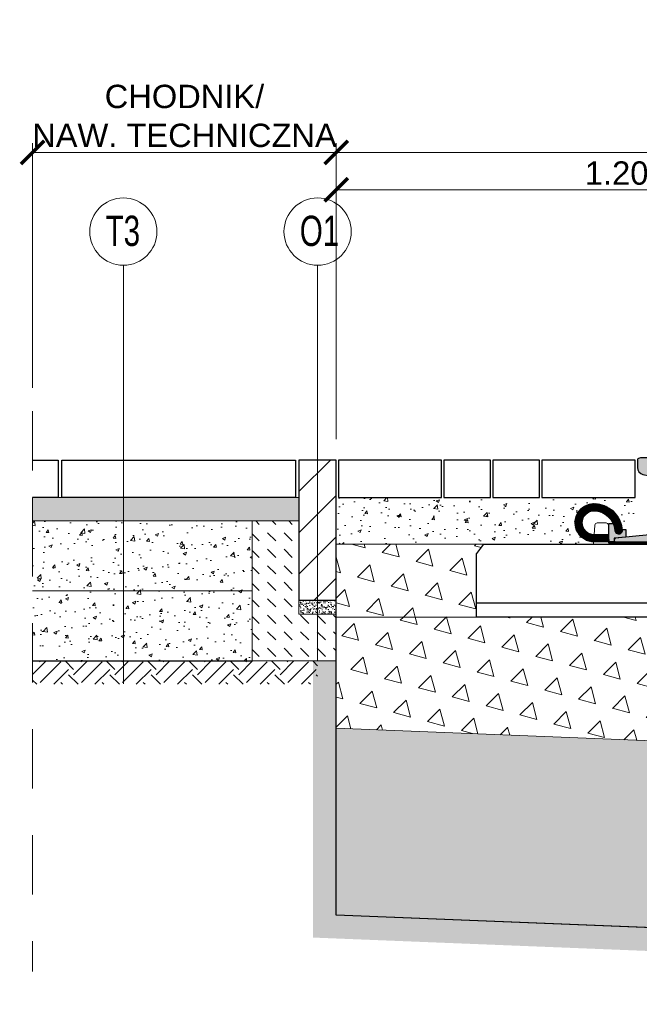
# Model space of a CAD drawing. Header units: feet. Extents: x 210.7 to 255.4, y -209.3 to -191.9.
# Tile 3 of 25: x 215.8 to 217.2, y -209.2 to -207.1. Entities that reach past the tile are written whole.
import ezdxf

# ---------------------------------------------------------------- set-up
doc = ezdxf.new("R2010")
doc.units = ezdxf.units.FT
doc.header["$MEASUREMENT"] = 0
doc.header["$PDMODE"] = 34
doc.linetypes.add('DASHDOT2', pattern=[12.7, 6.35, -3.175, 0, -3.175])
doc.linetypes.add('DASHED', pattern=[19.05, 12.7, -6.350000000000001])
for name, color, linetype, lineweight in [('BETON kresk', 8, 'Continuous', 9), ('Geowłóknina', 160, 'Continuous', 30), ('M_PRZERYWANE', 1, 'DASHED', 20), ('Miesz_niezw', 251, 'Continuous', 9), ('miesz_niezw_', 44, 'Continuous', 15), ('Mieszanka_niezw_0_315', 44, 'Continuous', 15), ('Opis', 7, 'Continuous', 15), ('Opis (wydruk czarny)', 7, 'Continuous', 15), ('oś-szyny', 1, 'DASHDOT2', 0), ('Podkład', 7, 'Continuous', 30), ('Podsypka cementowo-piaskowa', 251, 'Continuous', 15), ('Podłoże gruntowe', 7, 'Continuous', 13), ('Sb3', 7, 'Continuous', 15), ('sb4', 7, 'Continuous', 15), ('Wymiar', 7, 'Continuous', 15)]:
    doc.layers.add(name, color=color, linetype=linetype, lineweight=lineweight)
for name, color, linetype in [('beton obram', 7, 'Continuous'), ('Podkadka sprężysta', 1, 'Continuous'), ('Szyna', 7, 'Continuous')]:
    doc.layers.add(name, color=color, linetype=linetype)
doc.layers.add('brudnopis', color=50, linetype='Continuous', lineweight=30, plot=False)
doc.layers.add('kostka grafitowa', color=7, linetype='Continuous', lineweight=30, true_color=0x404040)
doc.styles.add('Opis_1_25', font='arial.ttf', dxfattribs={"height": 0.05})
doc.styles.add('Romans', font='romans.shx', dxfattribs={"width": 0.7})
doc.dimstyles.new('1_25_DK$0', dxfattribs={"dimtxt": 0.05, "dimasz": 0.05, "dimexe": 0.02, "dimexo": 0.05, "dimgap": 0.01, "dimtad": 1, "dimdec": 3, "dimzin": 3, "dimdsep": 46, "dimtxsty": 'Opis_1_25', "dimblk": 'ARCHTICK', "dimcen": 0.05, "dimclrd": 256, "dimclre": 256, "dimazin": 3, "dimtfac": 1, "dimtdec": 3, "dimtofl": 0, "dimtmove": 0, "dimatfit": 3, "dimldrblk": 'ARCHTICK', "dimfxl": 1, "dimfrac": 2, "dimtolj": 1, "dimtzin": 3, "dimlwd": -1, "dimlwe": -1, "dimarcsym": 0})
pattern_1 = [(49.99999999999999, (0, 0), (0.07172601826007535, -0.006275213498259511), [0.0075, -0.0825]), (355, (0, 0), (-0.0138751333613, 0.07521921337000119), [0.006, -0.066]), (100.45144446, (0.0059771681, -0.0005229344), (0.0578508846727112, 0.06894399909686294), [0.006374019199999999, -0.07011421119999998]), (46.18420000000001, (0, 0.02), (0.1067241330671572, -0.01655192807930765), [0.01125, -0.12375]), (96.63563549, (0.0088936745, 0.0186206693), (0.09346619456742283, 0.09741186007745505), [0.0095610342, -0.105171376]), (351.1841639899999, (0, 0.02), (0.09346619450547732, 0.09741186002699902), [0.009000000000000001, -0.0990000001]), (21, (0.01, 0.015), (0.05969070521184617, -0.04026188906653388), [0.0075, -0.0825]), (326.0000000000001, (0.01, 0.015), (0.02433153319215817, 0.0725150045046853), [0.006, -0.066]), (71.45144474, (0.0149742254, 0.0116448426), (0.08402223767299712, 0.03225311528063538), [0.006374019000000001, -0.0701142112]), (37.50000000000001, (0, 0), (0.001215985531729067, 0.03328938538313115), [0, -0.0652, 0, -0.067, 0, -0.06625]), (7.499999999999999, (0, 0), (0.02630695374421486, 0.03944117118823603), [0, -0.0382, 0, -0.0637, 0, -0.02525]), (327.5, (-0.0223, 0), (0.0533822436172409, -0.002255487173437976), [0, -0.025, 0, -0.078, 0, -0.1035]), (317.5, (-0.0323, 0), (0.05831861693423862, 0.01001049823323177), [0, -0.0325, 0, -0.0518, 0, -0.0735])]
pattern_2 = [(49.99999999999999, (-8.229999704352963, -4.264175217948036), (0.07172601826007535, -0.006275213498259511), [0.0075, -0.0825]), (355, (-8.229999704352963, -4.264175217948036), (-0.0138751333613, 0.07521921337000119), [0.006, -0.066]), (100.45144446, (-8.224022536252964, -4.264698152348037), (0.0578508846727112, 0.06894399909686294), [0.006374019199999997, -0.07011421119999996]), (46.18420000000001, (-8.229999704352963, -4.244175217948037), (0.1067241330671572, -0.01655192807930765), [0.01125, -0.12375]), (96.63563549, (-8.221106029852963, -4.245554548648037), (0.09346619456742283, 0.09741186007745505), [0.0095610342, -0.105171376]), (351.1841639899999, (-8.229999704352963, -4.244175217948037), (0.09346619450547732, 0.09741186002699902), [0.009000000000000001, -0.0990000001]), (21, (-8.219999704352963, -4.249175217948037), (0.05969070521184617, -0.04026188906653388), [0.0075, -0.0825]), (326.0000000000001, (-8.219999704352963, -4.249175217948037), (0.02433153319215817, 0.0725150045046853), [0.006, -0.066]), (71.45144474, (-8.215025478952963, -4.252530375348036), (0.08402223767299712, 0.03225311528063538), [0.006374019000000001, -0.0701142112]), (37.50000000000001, (-8.229999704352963, -4.264175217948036), (0.001215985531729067, 0.03328938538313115), [0, -0.0652, 0, -0.067, 0, -0.06625]), (7.499999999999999, (-8.229999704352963, -4.264175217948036), (0.02630695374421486, 0.03944117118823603), [0, -0.0382, 0, -0.0637, 0, -0.02525]), (327.5, (-8.252299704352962, -4.264175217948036), (0.0533822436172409, -0.002255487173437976), [0, -0.025, 0, -0.078, 0, -0.1035]), (317.5, (-8.262299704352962, -4.264175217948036), (0.05831861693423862, 0.01001049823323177), [0, -0.0325, 0, -0.0518, 0, -0.0735])]

# ---------------------------------------------------------------- blocks, each defined once
blk = doc.blocks.new('_ArchTick')
at = {"color": 0, "linetype": 'ByBlock', "lineweight": 0, "const_width": 0.15}
blk.add_lwpolyline([(-0.5, -0.5), (0.5, 0.5)], dxfattribs=at)
blk = doc.blocks.new('*D30')
at = {"layer": 'DEFPOINTS', "color": 0, "lineweight": 70, "transparency": 16777216}
for p in [(217.7261949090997, -207.4868741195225), (216.5261949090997, -208.0659117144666), (217.7261949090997, -208.0659117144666)]:
    blk.add_point(p, dxfattribs=at)
at = {"layer": 'Wymiar', "transparency": 16777216}
for p, q in [((216.5261949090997, -208.0159117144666), (216.5261949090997, -207.4668741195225)), ((217.7261949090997, -208.0159117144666), (217.7261949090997, -207.4668741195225)), ((216.5261949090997, -207.4868741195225), (217.7261949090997, -207.4868741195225))]:
    blk.add_line(p, q, dxfattribs=at)
at = {"layer": 'Wymiar', "transparency": 16777216, "xscale": 0.05, "yscale": 0.05, "zscale": 0.05, "rotation": 180}
blk.add_blockref('_ArchTick', (216.5261949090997, -207.4868741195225), dxfattribs=at)
at = {"layer": 'Wymiar', "transparency": 16777216, "xscale": 0.05, "yscale": 0.05, "zscale": 0.05}
blk.add_blockref('_ArchTick', (217.7261949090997, -207.4868741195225), dxfattribs=at)
at = {"layer": 'Wymiar', "color": 0, "transparency": 16777216, "insert": (217.1261949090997, -207.4513454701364), "char_height": 0.05, "attachment_point": 5, "style": 'Opis_1_25'}
blk.add_mtext('\\A1;1.20', dxfattribs=at)
blk = doc.blocks.new('*D31')
at = {"layer": 'DEFPOINTS', "color": 0, "lineweight": 70, "transparency": 16777216}
for p in [(223.9261949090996, -207.4069429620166), (216.5261949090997, -208.0659117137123), (223.9261949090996, -208.0659117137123)]:
    blk.add_point(p, dxfattribs=at)
at = {"layer": 'Wymiar', "transparency": 16777216}
for p, q in [((216.5261949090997, -208.0159117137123), (216.5261949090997, -207.3869429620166)), ((223.9261949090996, -208.0159117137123), (223.9261949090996, -207.3869429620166)), ((216.5261949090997, -207.4069429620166), (223.9261949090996, -207.4069429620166))]:
    blk.add_line(p, q, dxfattribs=at)
at = {"layer": 'Wymiar', "transparency": 16777216, "xscale": 0.05, "yscale": 0.05, "zscale": 0.05, "rotation": 180}
blk.add_blockref('_ArchTick', (216.5261949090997, -207.4069429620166), dxfattribs=at)
at = {"layer": 'Wymiar', "transparency": 16777216, "xscale": 0.05, "yscale": 0.05, "zscale": 0.05}
blk.add_blockref('_ArchTick', (223.9261949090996, -207.4069429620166), dxfattribs=at)
at = {"layer": 'Wymiar', "color": 0, "transparency": 16777216, "insert": (220.2261949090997, -207.3641667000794), "char_height": 0.05, "attachment_point": 5, "style": 'Opis_1_25'}
blk.add_mtext('\\A1;{\\fArial|b0|i0|c238|p34;TOROWISKO KLASYCZNE Z ZABUDOWĄ KOSTKI BETONOWEJ}', dxfattribs=at)
blk = doc.blocks.new('PS-60R2-SB4-1800')
h = blk.add_hatch(color=251)
edge = h.paths.add_edge_path()
edge.add_arc((-64.85020978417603, 18.20540894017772), 4.499999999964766, 4.328325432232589, 24.187061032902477, ccw=False)
edge.add_arc((-59.5653256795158, 18.60540894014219), 0.8000000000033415, 184.3283254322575, 364.3283254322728)
edge.add_arc((-64.85020978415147, 18.2054089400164), 6.099999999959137, 4.328325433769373, 5.518464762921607)
edge.add_line((-58.77848170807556, 18.79202480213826), (-58.02596563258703, 18.79189964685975))
edge.add_line((-58.02596563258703, 18.79189964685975), (-58.01851709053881, 17.15335696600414))
edge.add_line((-58.01851709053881, 17.15335696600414), (-60.51127112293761, 16.90517299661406))
edge.add_line((-60.51127112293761, 16.90517299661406), (-60.51143550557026, 16.10521954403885))
edge.add_line((-60.51143550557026, 16.10521954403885), (-61.65020978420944, 16.1054089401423))
edge.add_line((-61.65020978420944, 16.1054089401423), (-61.70545377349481, 17.70880618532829))
edge.add_line((-61.70545377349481, 17.70880618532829), (-61.70506451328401, 20.04929525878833))
edge.add_line((-61.70506451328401, 20.04929525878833), (-60.74525279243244, 20.04913562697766))
h = blk.add_hatch(color=251)
edge = h.paths.add_edge_path()
edge.add_arc((-38.14976804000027, 18.20942884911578), 4.499999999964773, 155.8129389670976, 175.6716745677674)
edge.add_arc((-43.43465214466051, 18.60942884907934), 0.8000000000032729, 175.6716745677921, 355.6716745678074, ccw=False)
edge.add_arc((-38.14976804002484, 18.20942884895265), 6.099999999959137, 174.4815352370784, 175.6716745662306, ccw=False)
edge.add_line((-44.22149611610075, 18.7960447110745), (-44.97401219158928, 18.79591955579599))
edge.add_line((-44.97401219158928, 18.79591955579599), (-44.9814607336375, 17.15737687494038))
edge.add_line((-44.9814607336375, 17.15737687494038), (-42.4887067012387, 16.90919290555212))
edge.add_line((-42.4887067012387, 16.90919290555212), (-42.48854231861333, 16.10923945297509))
edge.add_line((-42.48854231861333, 16.10923945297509), (-41.34976803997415, 16.10942884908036))
edge.add_line((-41.34976803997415, 16.10942884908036), (-41.29452405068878, 17.71282609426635))
edge.add_line((-41.29452405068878, 17.71282609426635), (-41.2949133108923, 20.0533151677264))
edge.add_line((-41.2949133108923, 20.0533151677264), (-42.25472503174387, 20.05315553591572))
h = blk.add_hatch(color=251)
edge = h.paths.add_edge_path()
edge.add_arc((38.14985109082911, 18.20942884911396), 4.499999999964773, 4.328325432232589, 24.18706103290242, ccw=False)
edge.add_arc((43.43473519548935, 18.60942884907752), 0.8000000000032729, 184.3283254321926, 364.3283254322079)
edge.add_arc((38.14985109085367, 18.20942884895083), 6.099999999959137, 4.328325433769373, 5.518464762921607)
edge.add_line((44.22157916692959, 18.79604471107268), (44.97409524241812, 18.79591955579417))
edge.add_line((44.97409524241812, 18.79591955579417), (44.98154378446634, 17.15737687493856))
edge.add_line((44.98154378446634, 17.15737687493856), (42.48878975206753, 16.9091929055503))
edge.add_line((42.48878975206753, 16.9091929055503), (42.48862536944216, 16.10923945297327))
edge.add_line((42.48862536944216, 16.10923945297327), (41.34985109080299, 16.10942884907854))
edge.add_line((41.34985109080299, 16.10942884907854), (41.29460710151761, 17.71282609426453))
edge.add_line((41.29460710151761, 17.71282609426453), (41.29499636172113, 20.05331516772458))
edge.add_line((41.29499636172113, 20.05331516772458), (42.25480808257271, 20.0531555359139))
h = blk.add_hatch(color=251)
edge = h.paths.add_edge_path()
edge.add_arc((64.85029283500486, 18.2054089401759), 4.499999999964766, 155.8129389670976, 175.6716745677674)
edge.add_arc((59.56540873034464, 18.60540894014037), 0.8000000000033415, 175.6716745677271, 355.67167456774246, ccw=False)
edge.add_arc((64.85029283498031, 18.20540894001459), 6.099999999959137, 174.4815352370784, 175.6716745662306, ccw=False)
edge.add_line((58.77856475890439, 18.79202480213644), (58.02604868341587, 18.79189964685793))
edge.add_line((58.02604868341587, 18.79189964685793), (58.01860014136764, 17.15335696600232))
edge.add_line((58.01860014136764, 17.15335696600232), (60.51135417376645, 16.90517299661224))
edge.add_line((60.51135417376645, 16.90517299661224), (60.5115185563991, 16.10521954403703))
edge.add_line((60.5115185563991, 16.10521954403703), (61.65029283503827, 16.10540894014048))
edge.add_line((61.65029283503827, 16.10540894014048), (61.70553682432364, 17.70880618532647))
edge.add_line((61.70553682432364, 17.70880618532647), (61.70514756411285, 20.04929525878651))
edge.add_line((61.70514756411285, 20.04929525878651), (60.74533584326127, 20.04913562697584))
at = {"layer": 'Podkadka sprężysta'}
h = blk.add_hatch(dxfattribs=at)
h.set_pattern_fill('ANSI37', color=256, angle=0.009529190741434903, style=0)
h.set_pattern_definition([(45.00952919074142, (-51.49991694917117, 15.60774071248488), (-0.08840304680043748, 0.08837364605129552), []), (135.0095291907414, (-51.49991694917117, 15.60774071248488), (-0.08837364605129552, -0.08840304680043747), [])])
h.paths.add_polyline_path([(-61.63283859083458, 15.60605544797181), (-61.65020978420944, 16.1054089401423), (-41.34976803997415, 16.10942884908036), (-41.36699530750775, 15.60942597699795)])
h = blk.add_hatch(dxfattribs=at)
h.set_pattern_fill('ANSI37', color=256, scale=100, style=0)
h.set_pattern_definition([(134.9904708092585, (51.5, 15.60774071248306), (0.08840304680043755, 0.08837364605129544), []), (44.99047080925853, (51.5, 15.60774071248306), (0.08837364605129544, -0.08840304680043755), [])])
h.paths.add_polyline_path([(61.63292164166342, 15.60605544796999), (61.65029283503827, 16.10540894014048), (41.34985109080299, 16.10942884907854), (41.36707835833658, 15.60942597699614)])
at = {"layer": 'sb4'}
h = blk.add_hatch(dxfattribs=at)
h.set_pattern_fill('ANSI31', color=256, angle=0.009529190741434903, style=0)
h.set_pattern_definition([(134.9904708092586, (-92.79758262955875, -4.70838610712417), (0.08840304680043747, 0.08837364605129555), [])])
edge = h.paths.add_edge_path()
edge.add_line((-61.65020978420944, 16.1054089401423), (-64.85020978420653, 16.1054089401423))
edge.add_arc((-64.8502097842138, 20.20540894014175), 4.099999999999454, 90.00000000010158, 270.00000000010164, ccw=False)
edge.add_arc((-64.85020978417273, 18.20540894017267), 6.099999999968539, 4.328325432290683, 90.00000000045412, ccw=False)
edge.add_arc((-59.5653256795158, 18.60540894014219), 0.8000000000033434, -175.67167456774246, 4.328325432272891, ccw=False)
edge.add_arc((-64.85020978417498, 18.20540894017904), 4.499999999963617, 4.328325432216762, 90.00000000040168)
edge.add_arc((-64.85020978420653, 20.20540894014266), 2.5, 90, 270)
edge.add_line((-64.85020978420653, 17.70540894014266), (-61.70580229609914, 17.70347502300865))
edge.add_line((-61.70580229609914, 17.70347502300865), (-61.65020978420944, 16.1054089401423))
h = blk.add_hatch(dxfattribs=at)
h.set_pattern_fill('ANSI31', color=256, angle=0.009529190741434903, style=0)
h.set_pattern_definition([(45.00952919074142, (-10.20239519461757, -4.704366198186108), (-0.08840304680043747, 0.08837364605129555), [])])
edge = h.paths.add_edge_path()
edge.add_line((-41.34976803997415, 16.10942884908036), (-38.14976803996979, 16.10942884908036))
edge.add_arc((-38.14976803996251, 20.2094288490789), 4.099999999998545, 269.9999999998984, 449.9999999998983)
edge.add_arc((-38.14976804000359, 18.20942884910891), 6.099999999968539, 89.99999999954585, 175.6716745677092)
edge.add_arc((-43.43465214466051, 18.60942884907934), 0.8000000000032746, 175.6716745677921, 355.6716745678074)
edge.add_arc((-38.14976804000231, 18.20942884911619), 4.499999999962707, 89.9999999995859, 175.6716745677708, ccw=False)
edge.add_arc((-38.14976803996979, 20.2094288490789), 2.5, -90, 90, ccw=False)
edge.add_line((-38.14976803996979, 17.7094288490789), (-41.29470646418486, 17.70753173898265))
edge.add_line((-41.29470646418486, 17.70753173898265), (-41.34976803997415, 16.10942884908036))
h = blk.add_hatch(dxfattribs=at)
h.set_pattern_fill('ANSI31', color=256, angle=0.009529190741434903, style=0)
h.set_pattern_definition([(134.9904708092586, (10.2024782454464, -4.704366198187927), (0.08840304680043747, 0.08837364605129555), [])])
edge = h.paths.add_edge_path()
edge.add_line((41.34985109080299, 16.10942884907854), (38.14985109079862, 16.10942884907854))
edge.add_arc((38.14985109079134, 20.20942884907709), 4.099999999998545, 90.00000000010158, 270.00000000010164, ccw=False)
edge.add_arc((38.14985109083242, 18.20942884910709), 6.099999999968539, 4.328325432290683, 90.00000000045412, ccw=False)
edge.add_arc((43.43473519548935, 18.60942884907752), 0.8000000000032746, -175.67167456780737, 4.328325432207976, ccw=False)
edge.add_arc((38.14985109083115, 18.20942884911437), 4.499999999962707, 4.328325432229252, 90.00000000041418)
edge.add_arc((38.14985109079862, 20.20942884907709), 2.5, 90, 270)
edge.add_line((38.14985109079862, 17.70942884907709), (41.29478951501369, 17.70753173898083))
edge.add_line((41.29478951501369, 17.70753173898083), (41.34985109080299, 16.10942884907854))
h = blk.add_hatch(dxfattribs=at)
h.set_pattern_fill('ANSI31', color=256, angle=0.009529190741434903, style=0)
h.set_pattern_definition([(45.00952919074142, (92.79766568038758, -4.708386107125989), (-0.08840304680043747, 0.08837364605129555), [])])
edge = h.paths.add_edge_path()
edge.add_line((61.65029283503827, 16.10540894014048), (64.85029283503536, 16.10540894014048))
edge.add_arc((64.85029283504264, 20.20540894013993), 4.099999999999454, 269.9999999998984, 449.9999999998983)
edge.add_arc((64.85029283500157, 18.20540894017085), 6.099999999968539, 89.9999999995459, 175.6716745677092)
edge.add_arc((59.56540873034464, 18.60540894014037), 0.8000000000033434, 175.6716745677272, 355.6716745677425)
edge.add_arc((64.85029283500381, 18.20540894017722), 4.499999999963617, 89.99999999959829, 175.6716745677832, ccw=False)
edge.add_arc((64.85029283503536, 20.20540894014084), 2.5, -90, 90, ccw=False)
edge.add_line((64.85029283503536, 17.70540894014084), (61.70588534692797, 17.70347502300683))
edge.add_line((61.70588534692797, 17.70347502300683), (61.65029283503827, 16.10540894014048))
at = {"layer": 'Szyna'}
h = blk.add_hatch(color=256, dxfattribs=at)
edge = h.paths.add_edge_path()
edge.add_arc((-54.07513544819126, 32.0297057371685), 1.499999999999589, 180.0000026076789, 258.6900701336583)
edge.add_line((-54.36930958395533, 30.5588347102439), (-52.90401923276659, 30.26577670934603))
edge.add_arc((-53.10013532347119, 29.28519602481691), 0.9999999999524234, 2.595729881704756e-06, 78.69007012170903, ccw=False)
edge.add_line((-52.10013532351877, 29.28519607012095), (-52.10013483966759, 18.64498753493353))
edge.add_arc((-53.10013483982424, 18.64498748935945), 1.000000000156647, -84.2894042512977, 2.611202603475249e-06, ccw=False)
edge.add_line((-53.00063107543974, 17.64995030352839), (-60.22998587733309, 16.92701449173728))
edge.add_arc((-60.20013474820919, 16.62850333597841), 0.3000000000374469, 95.71059571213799, 180.0000025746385)
edge.add_line((-60.50013474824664, 16.62850332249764), (-60.5001347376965, 16.3999995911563))
edge.add_arc((-60.20013473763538, 16.39999960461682), 0.3000000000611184, 180.0000025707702, 270.0000025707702)
edge.add_line((-60.20013472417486, 16.09999960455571), (-42.80013472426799, 16.1000003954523))
edge.add_arc((-42.80013473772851, 16.40000039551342), 0.3000000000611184, 270.0000025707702, 360.0000025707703)
edge.add_line((-42.50013473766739, 16.40000040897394), (-42.50013474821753, 16.62850414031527))
edge.add_arc((-42.80013474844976, 16.62850412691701), 0.3000000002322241, 2.558879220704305e-06, 84.28940942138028)
edge.add_line((-42.77028364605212, 16.92701528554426), (-49.99963851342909, 17.64995044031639))
edge.add_arc((-49.90013483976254, 18.64498763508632), 1.000000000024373, 180.0000026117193, 264.28940947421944, ccw=False)
edge.add_line((-50.90013483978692, 18.64498758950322), (-50.90013519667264, 26.49519612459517))
edge.add_arc((-49.90013519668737, 26.49519617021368), 0.9999999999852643, 101.30993508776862, 180.0000026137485, ccw=False)
edge.add_line((-50.0962513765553, 27.47577683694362), (-47.38879003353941, 28.0172692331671))
edge.add_arc((-48.07519666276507, 31.44930156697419), 3.500000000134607, 281.3099350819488, 350.5376803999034)
edge.add_line((-44.6228179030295, 30.87390526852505), (-44.28216873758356, 32.91780083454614))
edge.add_arc((-44.77536570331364, 33.00000030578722), 0.5000000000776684, 350.5376803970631, 450.000002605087)
edge.add_line((-44.77536572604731, 33.50000030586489), (-45.99262867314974, 33.50000025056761))
edge.add_arc((-45.99262865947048, 33.20000025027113), 0.3000000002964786, 90.00000261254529, 170.5376804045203)
edge.add_line((-46.28854683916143, 33.24931993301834), (-46.7379117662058, 30.55312961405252))
edge.add_arc((-48.09913539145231, 30.78000015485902), 1.380000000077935, 270.0000025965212, 350.5376803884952, ccw=False)
edge.add_line((-48.09913532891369, 29.40000015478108), (-48.25113532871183, 29.40000014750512))
edge.add_arc((-48.2511353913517, 30.78000014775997), 1.380000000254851, 189.4623248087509, 270.00000260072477, ccw=False)
edge.add_line((-49.61235899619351, 30.55312948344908), (-49.98892671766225, 32.81253518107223))
edge.add_arc((-51.27123880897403, 32.59881643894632), 1.300000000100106, 9.462324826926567, 76.81804508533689)
edge.add_arc((-52.79913517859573, 26.07535626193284), 7.999999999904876, 76.81804506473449, 86.81323531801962)
edge.add_arc((-54.02213417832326, 4.109376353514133), 29.99999999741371, 86.81323532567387, 90.3828454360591)
edge.add_arc((-54.16913517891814, 26.10888522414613), 8.000000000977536, 90.38284543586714, 96.93827769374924)
edge.add_arc((-55.07513551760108, 33.55396167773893), 0.500000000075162, 96.93827769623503, 180.000002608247)
edge.add_line((-55.57513551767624, 33.55396165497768), (-55.57513544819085, 32.02970566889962))
h = blk.add_hatch(color=256, dxfattribs=at)
edge = h.paths.add_edge_path()
edge.add_arc((54.0752184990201, 32.02970573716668), 1.499999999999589, 281.30992986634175, 359.99999739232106, ccw=False)
edge.add_line((54.36939263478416, 30.55883471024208), (52.90410228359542, 30.26577670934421))
edge.add_arc((53.10021837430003, 29.28519602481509), 0.9999999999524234, 101.3099298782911, 179.99999740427)
edge.add_line((52.10021837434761, 29.28519607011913), (52.10021789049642, 18.64498753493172))
edge.add_arc((53.10021789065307, 18.64498748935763), 1.000000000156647, 179.9999973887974, 264.2894042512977)
edge.add_line((53.00071412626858, 17.64995030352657), (60.23006892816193, 16.92701449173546))
edge.add_arc((60.20021779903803, 16.62850333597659), 0.3000000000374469, -2.574638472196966e-06, 84.289404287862, ccw=False)
edge.add_line((60.50021779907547, 16.62850332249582), (60.50021778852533, 16.39999959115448))
edge.add_arc((60.20021778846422, 16.399999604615), 0.3000000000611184, 269.9999974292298, 359.9999974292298, ccw=False)
edge.add_line((60.20021777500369, 16.09999960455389), (42.80021777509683, 16.10000039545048))
edge.add_arc((42.80021778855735, 16.4000003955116), 0.3000000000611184, 179.9999974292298, 269.9999974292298, ccw=False)
edge.add_line((42.50021778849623, 16.40000040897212), (42.50021779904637, 16.62850414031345))
edge.add_arc((42.80021779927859, 16.62850412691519), 0.3000000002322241, 95.71059057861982, 179.9999974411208, ccw=False)
edge.add_line((42.77036669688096, 16.92701528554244), (49.99972156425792, 17.64995044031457))
edge.add_arc((49.90021789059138, 18.6449876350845), 1.000000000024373, 275.7105905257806, 359.9999973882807)
edge.add_line((50.90021789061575, 18.6449875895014), (50.90021824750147, 26.49519612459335))
edge.add_arc((49.90021824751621, 26.49519617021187), 0.9999999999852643, 359.9999973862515, 438.6900649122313)
edge.add_line((50.09633442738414, 27.4757768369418), (47.38887308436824, 28.01726923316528))
edge.add_arc((48.0752797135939, 31.44930156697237), 3.500000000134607, 189.4623196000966, 258.69006491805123, ccw=False)
edge.add_line((44.62290095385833, 30.87390526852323), (44.2822517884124, 32.91780083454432))
edge.add_arc((44.77544875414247, 33.0000003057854), 0.5000000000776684, 89.99999739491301, 189.4623196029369, ccw=False)
edge.add_line((44.77544877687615, 33.50000030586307), (45.99271172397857, 33.50000025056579))
edge.add_arc((45.99271171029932, 33.20000025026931), 0.3000000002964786, 9.462319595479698, 89.99999738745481, ccw=False)
edge.add_line((46.28862988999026, 33.24931993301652), (46.73799481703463, 30.5531296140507))
edge.add_arc((48.09921844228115, 30.7800001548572), 1.380000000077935, 189.4623196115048, 269.9999974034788)
edge.add_line((48.09921837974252, 29.40000015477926), (48.25121837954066, 29.40000014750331))
edge.add_arc((48.25121844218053, 30.78000014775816), 1.380000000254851, 269.9999973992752, 350.5376751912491)
edge.add_line((49.61244204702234, 30.55312948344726), (49.98900976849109, 32.81253518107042))
edge.add_arc((51.27132185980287, 32.5988164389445), 1.300000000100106, 103.1819549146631, 170.5376751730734, ccw=False)
edge.add_arc((52.79921822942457, 26.07535626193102), 7.999999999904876, 93.18676468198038, 103.18195493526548, ccw=False)
edge.add_arc((54.02221722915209, 4.109376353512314), 29.99999999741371, 89.61715456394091, 93.18676467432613, ccw=False)
edge.add_arc((54.16921822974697, 26.10888522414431), 8.000000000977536, 83.06172230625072, 89.61715456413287, ccw=False)
edge.add_arc((55.07521856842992, 33.55396167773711), 0.500000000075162, -2.6082469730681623e-06, 83.06172230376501, ccw=False)
edge.add_line((55.57521856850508, 33.55396165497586), (55.57521849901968, 32.0297056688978))
for p, q in [((-60.51162242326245, 16.90321591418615), (-60.51145789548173, 16.10624195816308)), ((-42.4887067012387, 16.90919290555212), (-42.48854231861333, 16.10923945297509)), ((42.48878975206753, 16.9091929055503), (42.48862536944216, 16.10923945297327)), ((60.51170547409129, 16.90321591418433), (60.51154094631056, 16.10624195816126)), ((-61.63283859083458, 15.60605544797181), (-64.95012177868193, 15.60550373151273))]:
    blk.add_line(p, q)
for points in [[(-60.74525279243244, 20.04913562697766, -0.08686759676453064), (-60.36304403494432, 18.54503158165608, 1.000000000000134), (-58.76760732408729, 18.66578629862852, 0.005193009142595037), (-58.77848170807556, 18.79202480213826), (-58.02596563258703, 18.79189964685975), (-58.01851709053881, 17.15335696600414), (-60.51127112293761, 16.90517299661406), (-60.51143550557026, 16.10521954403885), (-61.65020978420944, 16.1054089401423), (-61.70545377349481, 17.70880618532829), (-61.70506451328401, 20.04929525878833)], [(-42.25472503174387, 20.05315553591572, 0.08686759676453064), (-42.63693378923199, 18.54905149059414, -1.000000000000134), (-44.23237050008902, 18.66980620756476, -0.005193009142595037), (-44.22149611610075, 18.7960447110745), (-44.97401219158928, 18.79591955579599), (-44.9814607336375, 17.15737687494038), (-42.4887067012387, 16.90919290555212), (-42.48854231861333, 16.10923945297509), (-41.34976803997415, 16.10942884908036), (-41.29452405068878, 17.71282609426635), (-41.2949133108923, 20.0533151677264)], [(42.25480808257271, 20.0531555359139, -0.08686759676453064), (42.63701684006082, 18.54905149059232, 1.000000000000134), (44.23245355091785, 18.66980620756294, 0.005193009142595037), (44.22157916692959, 18.79604471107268), (44.97409524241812, 18.79591955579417), (44.98154378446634, 17.15737687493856), (42.48878975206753, 16.9091929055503), (42.48862536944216, 16.10923945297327), (41.34985109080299, 16.10942884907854), (41.29460710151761, 17.71282609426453), (41.29499636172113, 20.05331516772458)], [(60.74533584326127, 20.04913562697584, 0.08686759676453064), (60.36312708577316, 18.54503158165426, -1.000000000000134), (58.76769037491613, 18.6657862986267, -0.005193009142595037), (58.77856475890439, 18.79202480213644), (58.02604868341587, 18.79189964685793), (58.01860014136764, 17.15335696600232), (60.51135417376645, 16.90517299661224), (60.5115185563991, 16.10521954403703), (61.65029283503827, 16.10540894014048), (61.70553682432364, 17.70880618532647), (61.70514756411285, 20.04929525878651)]]:
    blk.add_lwpolyline(points, format="xyb", close=True)
at = {"layer": 'brudnopis', "lineweight": 0, "ltscale": 5}
for p, q in [((-49.97017078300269, 32.69999960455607), (-49.97017078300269, 34.10870663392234)), ((49.97025383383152, 32.69999960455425), (49.97025383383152, 34.10870663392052)), ((-51.50000000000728, 32.69999960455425), (51.50008305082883, 32.69999960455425))]:
    blk.add_line(p, q, dxfattribs=at)
at = {"layer": 'oś-szyny', "ltscale": 0.002}
for p, q in [((-51.5, 12.34887240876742), (-51.5, 39.15927775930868)), ((51.50008305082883, 12.3488724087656), (51.50008305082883, 39.15927775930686))]:
    blk.add_line(p, q, dxfattribs=at)
at = {"layer": 'Podkadka sprężysta'}
for points in [[(-61.63283859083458, 15.60605544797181), (-61.65020978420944, 16.1054089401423), (-41.34976803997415, 16.10942884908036), (-41.36699530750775, 15.60942597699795)], [(61.63292164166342, 15.60605544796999), (61.65029283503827, 16.10540894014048), (41.34985109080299, 16.10942884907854), (41.36707835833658, 15.60942597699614)]]:
    blk.add_lwpolyline(points, close=True, dxfattribs=at)
at = {"layer": 'Podkład', "ltscale": 5}
for p, q in [((-88.5, 15.60000000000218), (-90, 13.60000000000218)), ((88.50000000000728, 15.60000000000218), (-88.49999999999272, 15.60000000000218)), ((-10, 15.60000000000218), (-10, 1.818989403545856e-12)), ((-3, 1.818989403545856e-12), (-10, 15.60000000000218)), ((0, 15.60000000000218), (0, 1.818989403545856e-12)), ((0, 15.60000000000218), (0, 1.818989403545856e-12)), ((3, 1.818989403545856e-12), (10, 15.60000000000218)), ((10, 15.60000000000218), (10, 1.818989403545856e-12)), ((88.5, 15.60000000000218), (90, 13.60000000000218)), ((-90, 1.818989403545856e-12), (-90, 13.60000000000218)), ((90, 1.818989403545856e-12), (90, 13.60000000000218)), ((-10, 3.000000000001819), (-90, 3.000000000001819)), ((10, 3.000000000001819), (89.99999999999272, 3.000000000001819)), ((-89.99999999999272, 0), (89.99999999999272, 1.818989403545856e-12))]:
    blk.add_line(p, q, dxfattribs=at)
at = {"layer": 'Sb3'}
for points in [[(-61.63283859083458, 15.60605544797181), (-61.77465327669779, 19.6826699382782, 0.4041133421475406), (-62.27443416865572, 20.1652867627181), (-64.16259709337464, 20.16497273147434, 0.3936855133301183), (-64.6612744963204, 19.70015658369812), (-64.95012177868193, 15.60550373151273)], [(61.63292164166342, 15.60605544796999), (61.77473632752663, 19.68266993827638, -0.4041133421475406), (62.27451721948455, 20.16528676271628), (64.16268014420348, 20.16497273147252, -0.3936855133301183), (64.66135754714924, 19.7001565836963), (64.95020482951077, 15.60550373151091)]]:
    blk.add_lwpolyline(points, format="xyb", close=True, dxfattribs=at)
for points in [[(-41.36699530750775, 15.60942597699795), (-41.22653663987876, 19.68608741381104, -0.4041133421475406), (-40.72691630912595, 20.16887045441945), (-38.8387533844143, 20.16918448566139, -0.3936855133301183), (-38.33992139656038, 19.70453423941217), (-38.04971211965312, 15.60997769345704), (-41.36699530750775, 15.60942597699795)], [(41.36707835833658, 15.60942597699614), (41.22661969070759, 19.68608741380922, 0.4041133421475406), (40.72699935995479, 20.16887045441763), (38.83883643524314, 20.16918448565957, 0.3936855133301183), (38.34000444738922, 19.70453423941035), (38.04979517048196, 15.60997769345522), (41.36707835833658, 15.60942597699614)]]:
    blk.add_lwpolyline(points, format="xyb", dxfattribs=at)
at = {"layer": 'sb4'}
for points in [[(-61.65020978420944, 16.1054089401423), (-64.85020978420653, 16.1054089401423, -1), (-64.85020978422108, 24.30540894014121, -0.3922565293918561), (-58.76760732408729, 18.66578629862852, -1.000000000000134), (-60.36304403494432, 18.54503158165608, 0.3922565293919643), (-64.85020978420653, 22.70540894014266, 0.9999999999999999), (-64.85020978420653, 17.70540894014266), (-61.70580229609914, 17.70347502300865)], [(-41.34976803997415, 16.10942884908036), (-38.14976803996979, 16.10942884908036, 1), (-38.14976803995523, 24.30942884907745, 0.3922565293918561), (-44.23237050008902, 18.66980620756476, 1.000000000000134), (-42.63693378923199, 18.54905149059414, -0.3922565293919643), (-38.14976803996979, 22.7094288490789, -0.9999999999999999), (-38.14976803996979, 17.7094288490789), (-41.29470646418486, 17.70753173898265)], [(41.34985109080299, 16.10942884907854), (38.14985109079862, 16.10942884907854, -1), (38.14985109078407, 24.30942884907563, -0.3922565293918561), (44.23245355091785, 18.66980620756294, -1.000000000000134), (42.63701684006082, 18.54905149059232, 0.3922565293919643), (38.14985109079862, 22.70942884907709, 0.9999999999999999), (38.14985109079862, 17.70942884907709), (41.29478951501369, 17.70753173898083)], [(61.65029283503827, 16.10540894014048), (64.85029283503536, 16.10540894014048, 1), (64.85029283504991, 24.30540894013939, 0.3922565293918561), (58.76769037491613, 18.6657862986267, 1.000000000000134), (60.36312708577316, 18.54503158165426, -0.3922565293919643), (64.85029283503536, 22.70540894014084, -0.9999999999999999), (64.85029283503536, 17.70540894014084), (61.70588534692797, 17.70347502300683)]]:
    blk.add_lwpolyline(points, format="xyb", close=True, dxfattribs=at)
for points in [[(-61.70527135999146, 17.70351183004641), (-61.65020978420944, 16.1054089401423)], [(-41.29470646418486, 17.70753173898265), (-41.34976803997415, 16.10942884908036)]]:
    blk.add_lwpolyline(points, dxfattribs=at)
at = {"layer": 'Szyna'}
for points in [[(-55.57513544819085, 32.02970566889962, 0.3575107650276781), (-54.36930958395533, 30.5588347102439), (-52.90401923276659, 30.26577670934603, -0.3575107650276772), (-52.10013532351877, 29.28519607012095), (-52.10013483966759, 18.64498753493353, -0.3853135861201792), (-53.00063107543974, 17.64995030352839), (-60.22998587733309, 16.92701449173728, 0.3853135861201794), (-60.50013474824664, 16.62850332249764), (-60.5001347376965, 16.3999995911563, 0.414213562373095), (-60.20013472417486, 16.09999960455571), (-42.80013472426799, 16.1000003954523, 0.414213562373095), (-42.50013473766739, 16.40000040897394), (-42.50013474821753, 16.62850414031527, 0.3853135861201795), (-42.77028364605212, 16.92701528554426), (-49.99963851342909, 17.64995044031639, -0.385313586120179), (-50.90013483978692, 18.64498758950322), (-50.90013519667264, 26.49519612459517, -0.357510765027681), (-50.0962513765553, 27.47577683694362), (-47.38879003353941, 28.0172692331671, 0.3115981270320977), (-44.6228179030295, 30.87390526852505), (-44.28216873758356, 32.91780083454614, 0.4634545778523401), (-44.77536572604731, 33.50000030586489), (-45.99262867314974, 33.50000025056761, 0.3666293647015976), (-46.28854683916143, 33.24931993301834), (-46.7379117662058, 30.55312961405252, -0.3666293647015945), (-48.09913532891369, 29.40000015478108), (-48.25113532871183, 29.40000014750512, -0.3666293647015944), (-49.61235899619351, 30.55312948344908), (-49.98892671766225, 32.81253518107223), (-49.98892671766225, 32.81253518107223, 0.3026593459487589), (-50.97478130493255, 33.86456244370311, 0.04363991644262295), (-52.35440826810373, 34.06298532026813, 0.01557662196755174), (-54.22259008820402, 34.10870663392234), (-54.22259008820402, 34.10870663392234, 0.02861127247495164), (-55.13553554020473, 34.05030010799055, 0.3791741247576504), (-55.57513551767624, 33.55396165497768)], [(55.57521849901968, 32.0297056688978, -0.3575107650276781), (54.36939263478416, 30.55883471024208), (52.90410228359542, 30.26577670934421, 0.3575107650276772), (52.10021837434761, 29.28519607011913), (52.10021789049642, 18.64498753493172, 0.3853135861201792), (53.00071412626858, 17.64995030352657), (60.23006892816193, 16.92701449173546, -0.3853135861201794), (60.50021779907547, 16.62850332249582), (60.50021778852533, 16.39999959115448, -0.414213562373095), (60.20021777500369, 16.09999960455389), (42.80021777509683, 16.10000039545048, -0.414213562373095), (42.50021778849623, 16.40000040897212), (42.50021779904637, 16.62850414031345, -0.3853135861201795), (42.77036669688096, 16.92701528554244), (49.99972156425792, 17.64995044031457, 0.385313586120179), (50.90021789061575, 18.6449875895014), (50.90021824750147, 26.49519612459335, 0.357510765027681), (50.09633442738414, 27.4757768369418), (47.38887308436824, 28.01726923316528, -0.3115981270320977), (44.62290095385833, 30.87390526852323), (44.2822517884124, 32.91780083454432, -0.4634545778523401), (44.77544877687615, 33.50000030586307), (45.99271172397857, 33.50000025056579, -0.3666293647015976), (46.28862988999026, 33.24931993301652), (46.73799481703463, 30.5531296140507, 0.3666293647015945), (48.09921837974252, 29.40000015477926), (48.25121837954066, 29.40000014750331, 0.3666293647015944), (49.61244204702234, 30.55312948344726), (49.98900976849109, 32.81253518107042), (49.98900976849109, 32.81253518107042, -0.3026593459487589), (50.97486435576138, 33.86456244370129, -0.04363991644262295), (52.35449131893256, 34.06298532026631, -0.01557662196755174), (54.22267313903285, 34.10870663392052), (54.22267313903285, 34.10870663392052, -0.02861127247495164), (55.13561859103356, 34.05030010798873, -0.3791741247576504), (55.57521856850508, 33.55396165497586)]]:
    blk.add_lwpolyline(points, format="xyb", close=True, dxfattribs=at)
blk = doc.blocks.new('*D33')
at = {"layer": 'DEFPOINTS', "color": 0, "transparency": 16777216}
for p in [(216.5261949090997, -207.4069429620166), (215.8761949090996, -207.9609117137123), (216.5261949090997, -208.0709117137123)]:
    blk.add_point(p, dxfattribs=at)
at = {"layer": 'Wymiar', "transparency": 16777216}
for p, q in [((215.8761949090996, -207.9109117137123), (215.8761949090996, -207.3869429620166)), ((216.5261949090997, -208.0209117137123), (216.5261949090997, -207.3869429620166)), ((215.8761949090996, -207.4069429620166), (216.5261949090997, -207.4069429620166))]:
    blk.add_line(p, q, dxfattribs=at)
at = {"layer": 'Wymiar', "transparency": 16777216, "xscale": 0.05, "yscale": 0.05, "zscale": 0.05, "rotation": 180}
blk.add_blockref('_ArchTick', (215.8761949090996, -207.4069429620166), dxfattribs=at)
at = {"layer": 'Wymiar', "transparency": 16777216, "xscale": 0.05, "yscale": 0.05, "zscale": 0.05}
blk.add_blockref('_ArchTick', (216.5261949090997, -207.4069429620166), dxfattribs=at)
at = {"layer": 'Wymiar', "color": 0, "transparency": 16777216, "insert": (216.2011949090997, -207.3289802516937), "char_height": 0.05, "attachment_point": 5, "style": 'Opis_1_25'}
blk.add_mtext('\\A1;CHODNIK/\\PNAW. TECHNICZNA', dxfattribs=at)

msp = doc.modelspace()

# ---------------------------------------------------------------- hatches: boundary and pattern name
at = {"layer": 'BETON kresk'}
h = msp.add_hatch(dxfattribs=at)
h.set_pattern_fill('ANSI31', color=256, scale=0.5)
h.set_pattern_definition([(45, (-20.95623478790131, -98.96495820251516), (-0.04419417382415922, 0.04419417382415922), [])])
h.paths.add_polyline_path([(216.5261949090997, -208.0659117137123), (216.4461949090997, -208.0659117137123), (216.4461952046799, -208.3659117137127), (216.5261952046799, -208.3659117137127)])
at = {"layer": 'Miesz_niezw'}
h = msp.add_hatch(dxfattribs=at)
h.set_pattern_fill('TRIANG', color=256, scale=0.2, angle=45)
h.set_pattern_definition([(105, (-2.842170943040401e-14, -8.000000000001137), (-0.07244443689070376, 0.01941142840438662), [0.03750000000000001, -0.03750000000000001]), (165, (-2.842170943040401e-14, -8.000000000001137), (-0.05303300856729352, -0.05303300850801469), [0.03750000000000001, -0.03750000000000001]), (45, (-0.03622221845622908, -7.990294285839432), (-0.01941142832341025, 0.07244443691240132), [0.03750000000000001, -0.03750000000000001])])
h.paths.add_polyline_path([(216.5261949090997, -208.245985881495), (216.5261949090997, -208.4019116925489), (216.8261952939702, -208.4019116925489), (216.8261952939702, -208.265985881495), (216.8411952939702, -208.245985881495)])
h = msp.add_hatch(dxfattribs=at)
h.set_pattern_fill('TRIANG', color=256, scale=0.2, angle=45)
h.set_pattern_definition([(105, (-1.13686837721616e-13, -8.000000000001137), (-0.07244443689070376, 0.01941142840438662), [0.03750000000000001, -0.03750000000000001]), (165, (-1.13686837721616e-13, -8.000000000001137), (-0.05303300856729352, -0.05303300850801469), [0.03750000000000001, -0.03750000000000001]), (45, (-0.03622221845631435, -7.990294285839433), (-0.01941142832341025, 0.07244443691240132), [0.03750000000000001, -0.03750000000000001])])
h.paths.add_polyline_path([(216.5261949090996, -208.4019116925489), (216.5261949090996, -208.6399117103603), (219.950959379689, -208.7769022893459), (220.0460535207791, -209.0621847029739), (220.225742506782, -209.0621847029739), (220.2257425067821, -208.4019116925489)])
at = {"layer": 'miesz_niezw_'}
h = msp.add_hatch(dxfattribs=at)
h.set_pattern_fill('AR-CONC', color=256, scale=0.01, style=0)
h.set_pattern_definition(pattern_1)
edge = h.paths.add_edge_path()
edge.add_line((217.1659856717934, -208.2140702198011), (217.0776923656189, -208.1589317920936))
edge.add_arc((217.0776923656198, -208.1999317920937), 0.04100000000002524, 90.0000000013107, 174.3730683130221)
edge.add_line((217.0368899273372, -208.1959117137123), (216.5261949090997, -208.1959117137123))
edge.add_line((216.5261949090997, -208.1959117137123), (216.5261949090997, -208.1459117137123))
edge.add_line((216.5261949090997, -208.1459117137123), (217.1659856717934, -208.1459117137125))
edge.add_line((217.1659856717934, -208.1459117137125), (217.1659856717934, -208.2140702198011))
h = msp.add_hatch(dxfattribs=at)
h.set_pattern_fill('AR-CONC', color=256, scale=0.01, style=0)
h.set_pattern_definition(pattern_1)
h.paths.add_polyline_path([(216.5261949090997, -208.1959117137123), (216.5261949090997, -208.245985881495), (217.0766932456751, -208.2459308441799), (217.0770429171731, -208.2409266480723, -0.4385553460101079), (217.0368891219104, -208.1959117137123)])
at = {"layer": 'Mieszanka_niezw_0_315', "ltscale": 10}
h = msp.add_hatch(dxfattribs=at)
h.set_pattern_fill('AR-CONC', color=256, scale=0.01, style=0)
h.set_pattern_definition(pattern_2)
edge = h.paths.add_edge_path()
edge.add_line((216.3461952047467, -208.345911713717), (216.3461952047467, -208.1959117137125))
edge.add_line((216.3461952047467, -208.1959117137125), (215.8761951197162, -208.1959117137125))
edge.add_line((215.8761951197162, -208.1959117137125), (215.8761952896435, -208.2859118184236))
edge.add_line((215.8761952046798, -208.2859114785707), (215.8761952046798, -208.3459117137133))
edge.add_line((215.8761952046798, -208.3459117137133), (216.3461952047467, -208.345911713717))
h = msp.add_hatch(dxfattribs=at)
h.set_pattern_fill('AR-CONC', color=54, scale=0.01, style=0)
h.set_pattern_definition(pattern_2)
h.paths.add_polyline_path([(216.3461952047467, -208.495911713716), (216.3461952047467, -208.345911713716), (215.8761952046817, -208.3459117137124), (215.8761952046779, -208.4959117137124)])
h = msp.add_hatch(dxfattribs=at)
h.set_pattern_fill('AR-CONC', color=256, scale=0.01, style=0)
h.set_pattern_definition(pattern_1)
h.paths.add_polyline_path([(220.0862025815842, -209.1826318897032), (219.9509593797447, -208.7769022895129), (216.5261949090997, -208.6399117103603), (216.5261949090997, -209.0402315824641)])
at = {"layer": 'Opis'}
h = msp.add_hatch(dxfattribs=at)
h.set_pattern_fill('DASH', color=256, scale=0.2, angle=135)
h.set_pattern_definition([(135, (-78.18402966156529, -11.13286288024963), (-0.03535533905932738, 3.469446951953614e-18), [0.025, -0.025])])
h.paths.add_polyline_path([(216.5261952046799, -208.4959117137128), (216.3461952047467, -208.4959117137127), (216.3461952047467, -208.1959115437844), (216.4461958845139, -208.1959118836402), (216.4461952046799, -208.3959117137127), (216.5261952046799, -208.3959117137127)])
at = {"layer": 'Podsypka cementowo-piaskowa', "lineweight": 5}
h = msp.add_hatch(dxfattribs=at)
h.set_pattern_fill('AR-SAND', color=256, scale=0.005, style=0)
h.set_pattern_definition([(37.50000000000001, (0, 0), (-0.0003149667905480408, 0.009634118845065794), [0, -0.0076, 0, -0.0085, 0, -0.008125]), (7.499999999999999, (0, 0), (0.008848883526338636, 0.0141107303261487), [0, -0.004099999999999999, 0, -0.006850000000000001, 0, -0.002625]), (327.5, (-0.00615, 0), (0.01557070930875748, 2.829526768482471e-05), [0, -0.0025, 0, -0.009000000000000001, 0, -0.01175]), (317.5, (-0.00615, 0), (0.01503063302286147, 0.004388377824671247), [0, -0.00125, 0, -0.0059, 0, -0.006750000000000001])])
h.paths.add_polyline_path([(216.4461949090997, -208.1459117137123), (215.8761949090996, -208.1459117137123), (215.8761949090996, -208.1959117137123), (216.4461949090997, -208.1959117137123)])
h = msp.add_hatch(dxfattribs=at)
h.set_pattern_fill('AR-SAND', color=256, scale=0.005, style=0)
h.set_pattern_definition([(37.50000000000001, (2.955801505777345e-07, -7.900000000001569), (-0.0003149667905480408, 0.009634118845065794), [0, -0.0076, 0, -0.0085, 0, -0.008125]), (7.499999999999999, (2.955801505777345e-07, -7.900000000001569), (0.008848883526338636, 0.0141107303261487), [0, -0.004099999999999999, 0, -0.006850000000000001, 0, -0.002625]), (327.5, (-0.006149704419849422, -7.900000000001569), (0.01557070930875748, 2.829526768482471e-05), [0, -0.0025, 0, -0.009000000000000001, 0, -0.01175]), (317.5, (-0.006149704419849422, -7.900000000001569), (0.01503063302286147, 0.004388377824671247), [0, -0.00125, 0, -0.0059, 0, -0.006750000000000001])])
h.paths.add_polyline_path([(216.4461952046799, -208.3659117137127), (216.4461952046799, -208.3959117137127), (216.5261952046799, -208.3959117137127), (216.5261952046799, -208.3659117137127)])
at = {"layer": 'Podłoże gruntowe'}
h = msp.add_hatch(dxfattribs=at)
h.set_pattern_fill('EARTH', color=256, scale=0.25, angle=45, style=0)
h.set_pattern_definition([(45, (-35.29105338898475, -65.28105292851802), (6.938893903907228e-18, 0.08838834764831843), [0.0625, -0.0625]), (45, (-35.30762620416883, -65.264480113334), (6.938893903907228e-18, 0.08838834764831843), [0.0625, -0.0625]), (45, (-35.32419901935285, -65.24790729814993), (6.938893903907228e-18, 0.08838834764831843), [0.0625, -0.0625]), (135, (-35.32419901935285, -65.23685875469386), (-0.08838834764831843, 1.387778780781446e-17), [0.0625, -0.0625]), (135, (-35.30762620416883, -65.22028593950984), (-0.08838834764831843, 1.387778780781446e-17), [0.0625, -0.0625]), (135, (-35.29105338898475, -65.20371312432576), (-0.08838834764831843, 1.387778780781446e-17), [0.0625, -0.0625])])
h.paths.add_polyline_path([(216.4861949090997, -208.5459117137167), (216.4861949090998, -208.4959117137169), (215.8761952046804, -208.4959117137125), (215.8761952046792, -208.5459117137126)])
h = msp.add_hatch(dxfattribs=at)
h.set_pattern_fill('EARTH', color=256, scale=0.25, angle=45, style=0)
h.set_pattern_definition([(45, (-2.842170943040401e-14, -7.949960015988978), (0, 0.08838834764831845), [0.0625, -0.0625]), (45, (-0.01657281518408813, -7.933387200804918), (0, 0.08838834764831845), [0.0625, -0.0625]), (45, (-0.03314563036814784, -7.916814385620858), (0, 0.08838834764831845), [0.0625, -0.0625]), (135, (-0.03314563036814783, -7.905765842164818), (-0.08838834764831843, 6.938893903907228e-18), [0.0625, -0.0625]), (135, (-0.01657281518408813, -7.88919302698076), (-0.08838834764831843, 6.938893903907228e-18), [0.0625, -0.0625]), (135, (-2.842170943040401e-14, -7.8726202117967), (-0.08838834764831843, 6.938893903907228e-18), [0.0625, -0.0625])])
h.paths.add_polyline_path([(220.0496911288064, -209.2312114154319), (220.0327857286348, -209.1804952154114), (216.5261949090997, -209.0402315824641), (216.5261949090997, -208.4959117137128), (216.4761949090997, -208.4959117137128), (216.4761949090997, -209.0882715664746)])

# ---------------------------------------------------------------- linework, layer by layer
at = {"layer": 'beton obram'}
msp.add_lwpolyline([(215.8761949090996, -208.0659121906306), (215.9311949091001, -208.0659121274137), (215.9311949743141, -208.1459121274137), (215.8761949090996, -208.1459121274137)], dxfattribs=at)
for points in [[(216.4386949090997, -208.0659117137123), (216.4386949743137, -208.1459117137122), (215.9386949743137, -208.1459117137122), (215.9386949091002, -208.0659122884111)], [(216.5261949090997, -208.0659117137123), (216.4461949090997, -208.0659117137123), (216.4461952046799, -208.3659117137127), (216.5261952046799, -208.3659117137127)]]:
    msp.add_lwpolyline(points, close=True, dxfattribs=at)
at = {"layer": 'Geowłóknina', "ltscale": 5}
msp.add_line((215.8761952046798, -208.4959117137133), (216.3461952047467, -208.495911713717), dxfattribs=at)
msp.add_lwpolyline([(220.0862025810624, -209.182631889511), (216.5261949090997, -209.0402315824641), (216.5261949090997, -208.1108375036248)], dxfattribs=at)
at = {"layer": 'kostka grafitowa'}
for points in [[(216.7509853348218, -208.065912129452), (216.5311948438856, -208.0659122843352), (216.5311949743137, -208.1459122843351), (216.7509854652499, -208.1459121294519)], [(216.8559854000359, -208.065911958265), (216.7559853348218, -208.0659121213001), (216.7559854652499, -208.1459121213), (216.855985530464, -208.1459119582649)], [(216.9609854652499, -208.065911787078), (216.8609854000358, -208.0659119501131), (216.8609855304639, -208.145911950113), (216.960985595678, -208.1459117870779)], [(217.1659855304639, -208.0659116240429), (216.9659854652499, -208.065911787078), (216.9659855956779, -208.1459117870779), (217.165985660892, -208.1459116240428)]]:
    msp.add_lwpolyline(points, close=True, dxfattribs=at)
at = {"layer": 'M_PRZERYWANE', "color": 0, "ltscale": 0.01}
msp.add_line((215.8761949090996, -207.9609117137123), (215.8761949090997, -209.1608654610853), dxfattribs=at)
at = {"layer": 'Miesz_niezw'}
for p, q in [((216.8411952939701, -208.245985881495), (216.5261949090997, -208.245985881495)), ((216.8261952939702, -208.401985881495), (216.5261949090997, -208.401985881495)), ((219.9509593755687, -208.7769022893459), (216.5261949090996, -208.6399117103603))]:
    msp.add_line(p, q, dxfattribs=at)
msp.add_lwpolyline([(216.5261949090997, -208.5828745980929), (216.5261949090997, -208.8054746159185)], dxfattribs=at)
msp.add_lwpolyline([(216.5261949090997, -208.5828745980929), (216.5261949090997, -208.8054746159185)], dxfattribs=at)
at = {"layer": 'Mieszanka_niezw_0_315', "ltscale": 10}
for p, q in [((216.3461952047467, -208.3459117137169), (215.8761952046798, -208.3459117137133)), ((220.0862025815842, -209.1826318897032), (216.5261949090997, -209.0402315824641))]:
    msp.add_line(p, q, dxfattribs=at)
at = {"layer": 'Opis'}
msp.add_lwpolyline([(216.5261952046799, -208.4959117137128), (216.3461952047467, -208.4959117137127), (216.3461952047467, -208.1959115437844), (216.4461958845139, -208.1959118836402), (216.4461952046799, -208.3959117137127), (216.5261952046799, -208.3959117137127)], close=True, dxfattribs=at)
at = {"layer": 'Opis (wydruk czarny)'}
for points in [[(216.0703812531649, -208.5449882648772), (216.0703812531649, -207.6484066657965)], [(216.4861949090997, -208.4959117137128), (216.4861949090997, -207.6484066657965)]]:
    msp.add_lwpolyline(points, dxfattribs=at)
for centre in [(216.0703812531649, -207.5764066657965), (216.4861949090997, -207.5764066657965)]:
    msp.add_circle(centre, 0.07200000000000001, dxfattribs=at)
at = {"layer": 'Podsypka cementowo-piaskowa', "lineweight": 5}
for points in [[(216.4461949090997, -208.1459117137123), (215.8761949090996, -208.1459117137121), (215.8761949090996, -208.1959117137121), (216.4461949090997, -208.1959117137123)], [(216.4461952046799, -208.3659117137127), (216.4461952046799, -208.3959117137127), (216.5261952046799, -208.3959117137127), (216.5261952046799, -208.3659117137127)]]:
    msp.add_lwpolyline(points, close=True, dxfattribs=at)

# ---------------------------------------------------------------- block references
at = {"xscale": -0.01, "yscale": 0.01, "zscale": 0.01}
msp.add_blockref('PS-60R2-SB4-1800', (217.7261952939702, -208.401985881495), dxfattribs=at)

# ---------------------------------------------------------------- texts
at = {"layer": 'Opis (wydruk czarny)', "char_height": 0.06479999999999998, "width": 0.1407575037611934, "attachment_point": 1, "style": 'Romans'}
for s, insert in [('\\pi0.03559;{\\fArial|b0|i0|c238|p34;T3}', (215.9966784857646, -207.5423793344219)), ('\\pi0.03546;{\\fArial|b0|i0|c238|p34;O1}', (216.4124921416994, -207.5423793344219))]:
    msp.add_mtext(s, dxfattribs=dict(at, insert=insert))

# ---------------------------------------------------------------- dimensions: what is measured, and where the dimension line sits
at = {"layer": 'Wymiar'}
dim = msp.add_aligned_dim(p1=(216.5261949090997, -208.0659117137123), p2=(223.9261949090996, -208.0659117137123), distance=0.6589687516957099, text='{\\fArial|b0|i0|c238|p34;TOROWISKO KLASYCZNE Z ZABUDOWĄ KOSTKI BETONOWEJ}', dimstyle='1_25_DK$0', override={"dimdec": 2}, dxfattribs=at)
dim.commit()
dim.dimension.update_dxf_attribs({"geometry": '*D31', "text_midpoint": (220.2261949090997, -207.3641667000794)})
dim = msp.add_linear_dim(base=(216.5261949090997, -207.4069429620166), p1=(215.8761949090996, -207.9609117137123), p2=(216.5261949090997, -208.0709117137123), angle=180, text='CHODNIK/\\PNAW. TECHNICZNA', dimstyle='1_25_DK$0', override={"dimdec": 2}, dxfattribs=at)
dim.commit()
dim.dimension.update_dxf_attribs({"geometry": '*D33', "text_midpoint": (216.2011949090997, -207.4069429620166), "dimtype": 160})
dim = msp.add_aligned_dim(p1=(216.5261949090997, -208.0659117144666), p2=(217.7261949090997, -208.0659117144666), distance=0.5790375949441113, dimstyle='1_25_DK$0', override={"dimdec": 2}, dxfattribs=at)
dim.commit()
dim.dimension.update_dxf_attribs({"geometry": '*D30', "text_midpoint": (217.1261949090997, -207.4513454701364)})

doc.saveas('drawing.dxf')
